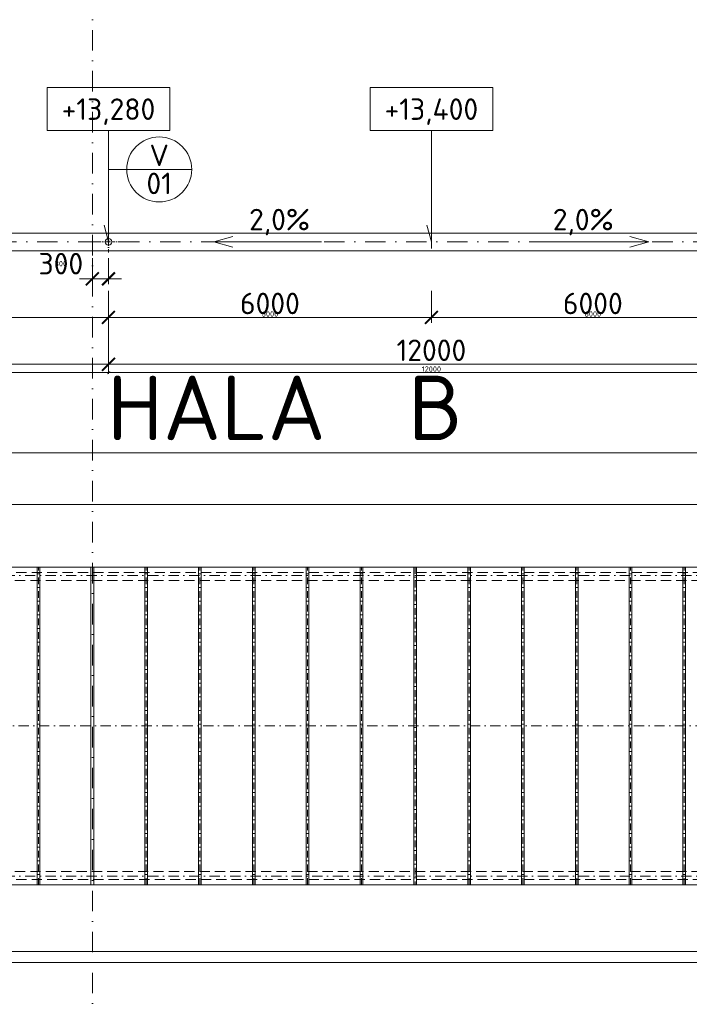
# Model space of a CAD drawing. Header units: millimetres. Extents: x -725694 to 5289369, y -1488057 to 2187451.
# Tile 213 of 256: x 113200 to 125642, y 181125 to 199431. Entities that reach past the tile are written whole.
import ezdxf
from ezdxf.enums import TextEntityAlignment as Align

# ---------------------------------------------------------------- set-up
doc = ezdxf.new("R2010")
doc.units = ezdxf.units.MM
for name, pattern in [('CENTERX2', [101.6, 63.5, -12.7, 12.7, -12.7]), ('DASHDOT', [25.4, 12.7, -6.35, 0, -6.35]), ('ČÁRKOVANÁ', [19.05, 12.7, -6.35])]:
    doc.linetypes.add(name, pattern=pattern)
doc.layers.get('Defpoints').update_dxf_attribs({"color": 8})
for name, color, linetype, lineweight in [('A99_N_kce-pohl', 1, 'Continuous', 9), ('A99_N_koty-200', 5, 'Continuous', 5), ('A99_N_koty-200 @ 200', 5, 'Continuous', 5), ('A99_N_koty-200 @ 50 (2)', 5, 'Continuous', 5), ('A99_N_koty-vysk', 160, 'Continuous', 5), ('A99_N_txt-popis-200', 240, 'Continuous', 5), ('A99_N_znaceni 200', 5, 'Continuous', 5), ('A99_S_osy', 1, 'CENTERX2', 5)]:
    doc.layers.add(name, color=color, linetype=linetype, lineweight=lineweight)
doc.styles.add('A99_kota', font='isocpeur.ttf', dxfattribs={"height": 2})
doc.styles.add('A99_popis', font='isocpeur.ttf')
doc.styles.add('ad_popis 100', font='isocpeur.ttf', dxfattribs={"height": 200})
doc.dimstyles.new('A99_kota_200 new', dxfattribs={"dimscale": 200, "dimtxt": 2, "dimasz": 1.2, "dimexe": 0.5, "dimexo": 1.5, "dimgap": 0.3, "dimtad": 1, "dimdec": 0, "dimzin": 3, "dimdsep": 46, "dimtxsty": 'A99_kota', "dimblk": 'ARCHTICK', "dimcen": 2.5, "dimazin": 2, "dimtfac": 0.75, "dimtdec": 0, "dimtmove": 2, "dimatfit": 0, "dimfxl": 0, "dimtolj": 1, "dimtzin": 0, "dimlwd": 5, "dimlwe": 5, "dimarcsym": 0})

# ---------------------------------------------------------------- blocks, each defined once
blk = doc.blocks.new('_ArchTick')
at = {"color": 0, "linetype": 'ByBlock', "const_width": 0.15}
blk.add_lwpolyline([(-0.5, -0.5), (0.5, 0.5)], dxfattribs=at)
blk = doc.blocks.new('*D4434')
at = {"layer": 'A99_N_koty-200', "color": 0, "linetype": 'Continuous', "lineweight": 5, "transparency": 16777216}
for p, q in [((11930, 190580), (11930, 191480)), ((11930, 191380), (144620, 191380)), ((144620, 190580), (144620, 191480))]:
    blk.add_line(p, q, dxfattribs=at)
at = {"layer": 'Defpoints', "color": 0, "linetype": 'Continuous', "lineweight": 0, "transparency": 16777216}
for p in [(144620, 191380), (11930, 189255), (144620, 189255)]:
    blk.add_point(p, dxfattribs=at)
at = {"layer": 'A99_N_koty-200', "color": 0, "linetype": 'Continuous', "lineweight": 5, "transparency": 16777216, "xscale": 240, "yscale": 240, "zscale": 240, "rotation": 180}
blk.add_blockref('_ArchTick', (11930, 191380), dxfattribs=at)
at = {"layer": 'A99_N_koty-200', "color": 0, "linetype": 'Continuous', "lineweight": 5, "transparency": 16777216, "xscale": 240, "yscale": 240, "zscale": 240}
blk.add_blockref('_ArchTick', (144620, 191380), dxfattribs=at)
at = {"layer": 'A99_N_koty-200', "color": 0, "linetype": 'Continuous', "transparency": 16777216, "insert": (77075, 191680), "char_height": 400, "attachment_point": 5, "style": 'A99_kota'}
blk.add_mtext('\\A1;132690', dxfattribs=at)
blk = doc.blocks.new('*D4435')
at = {"layer": 'A99_N_koty-200', "color": 0, "linetype": 'Continuous', "lineweight": 5, "transparency": 16777216}
for p, q in [((11930, 191180), (11930, 191405)), ((11930, 191380), (144620, 191380)), ((144620, 191180), (144620, 191405))]:
    blk.add_line(p, q, dxfattribs=at)
at = {"layer": 'Defpoints', "color": 0, "linetype": 'Continuous', "lineweight": 0, "transparency": 16777216}
for p in [(144620, 191380), (11930, 189255), (144620, 189255)]:
    blk.add_point(p, dxfattribs=at)
at = {"layer": 'A99_N_koty-200', "color": 0, "linetype": 'Continuous', "lineweight": 5, "transparency": 16777216, "xscale": 60, "yscale": 60, "zscale": 60, "rotation": 180}
blk.add_blockref('_ArchTick', (11930, 191380), dxfattribs=at)
at = {"layer": 'A99_N_koty-200', "color": 0, "linetype": 'Continuous', "lineweight": 5, "transparency": 16777216, "xscale": 60, "yscale": 60, "zscale": 60}
blk.add_blockref('_ArchTick', (144620, 191380), dxfattribs=at)
at = {"layer": 'A99_N_koty-200', "color": 0, "linetype": 'Continuous', "transparency": 16777216, "insert": (78275, 191445), "char_height": 100, "attachment_point": 5, "style": 'A99_kota'}
blk.add_mtext('\\A1;132690', dxfattribs=at)
blk = doc.blocks.new('*D4605')
at = {"layer": 'A99_N_koty-200', "color": 0, "linetype": 'Continuous', "lineweight": 5, "transparency": 16777216}
for p, q in [((5860, 182105), (5860, 182205)), ((150690, 182105), (150690, 182205)), ((5860, 182105), (150690, 182105))]:
    blk.add_line(p, q, dxfattribs=at)
at = {"layer": 'Defpoints', "color": 0, "linetype": 'Continuous', "lineweight": 0, "transparency": 16777216}
for p in [(150690, 182105), (150690, 182095), (5860, 181900)]:
    blk.add_point(p, dxfattribs=at)
at = {"layer": 'A99_N_koty-200', "color": 0, "linetype": 'Continuous', "lineweight": 5, "transparency": 16777216, "xscale": 240, "yscale": 240, "zscale": 240, "rotation": 180}
blk.add_blockref('_ArchTick', (5860, 182105), dxfattribs=at)
at = {"layer": 'A99_N_koty-200', "color": 0, "linetype": 'Continuous', "lineweight": 5, "transparency": 16777216, "xscale": 240, "yscale": 240, "zscale": 240}
blk.add_blockref('_ArchTick', (150690, 182105), dxfattribs=at)
at = {"layer": 'A99_N_koty-200', "color": 0, "linetype": 'Continuous', "transparency": 16777216, "insert": (76950, 182405), "char_height": 400, "attachment_point": 5, "style": 'A99_kota'}
blk.add_mtext('\\A1;144830', dxfattribs=at)
blk = doc.blocks.new('*D4606')
at = {"layer": 'A99_N_koty-200', "color": 0, "linetype": 'Continuous', "lineweight": 5, "transparency": 16777216}
for p, q in [((150690, 182020), (150690, 181875)), ((5860, 181900), (5860, 181925)), ((5860, 181900), (150690, 181900))]:
    blk.add_line(p, q, dxfattribs=at)
at = {"layer": 'Defpoints', "color": 0, "linetype": 'Continuous', "lineweight": 0, "transparency": 16777216}
for p in [(150690, 182095), (5860, 181900), (150690, 181900)]:
    blk.add_point(p, dxfattribs=at)
at = {"layer": 'A99_N_koty-200', "color": 0, "linetype": 'Continuous', "lineweight": 5, "transparency": 16777216, "xscale": 60, "yscale": 60, "zscale": 60, "rotation": 180}
blk.add_blockref('_ArchTick', (5860, 181900), dxfattribs=at)
at = {"layer": 'A99_N_koty-200', "color": 0, "linetype": 'Continuous', "lineweight": 5, "transparency": 16777216, "xscale": 60, "yscale": 60, "zscale": 60}
blk.add_blockref('_ArchTick', (150690, 181900), dxfattribs=at)
at = {"layer": 'A99_N_koty-200', "color": 0, "linetype": 'Continuous', "transparency": 16777216, "insert": (78275, 181965), "char_height": 100, "attachment_point": 5, "style": 'A99_kota'}
blk.add_mtext('\\A1;144830', dxfattribs=at)
blk = doc.blocks.new('*D5272')
at = {"layer": 'A99_N_koty-200', "color": 0, "linetype": 'Continuous', "lineweight": 5, "transparency": 16777216}
for p, q in [((114550, 195000), (114550, 194512.5)), ((114850, 195000), (114850, 194512.5)), ((114550, 194612.5), (114310, 194612.5)), ((114550, 194612.5), (114850, 194612.5)), ((114850, 194612.5), (115090, 194612.5))]:
    blk.add_line(p, q, dxfattribs=at)
at = {"layer": 'Defpoints', "color": 0, "linetype": 'Continuous', "lineweight": 0, "transparency": 16777216}
for p in [(114550, 195300), (114850, 195300), (114850, 194612.5)]:
    blk.add_point(p, dxfattribs=at)
at = {"layer": 'A99_N_koty-200', "color": 0, "linetype": 'Continuous', "lineweight": 5, "transparency": 16777216, "xscale": 240, "yscale": 240, "zscale": 240}
blk.add_blockref('_ArchTick', (114550, 194612.5), dxfattribs=at)
at = {"layer": 'A99_N_koty-200', "color": 0, "linetype": 'Continuous', "lineweight": 5, "transparency": 16777216, "xscale": 240, "yscale": 240, "zscale": 240, "rotation": 180}
blk.add_blockref('_ArchTick', (114850, 194612.5), dxfattribs=at)
at = {"layer": 'A99_N_koty-200', "color": 0, "linetype": 'Continuous', "transparency": 16777216, "insert": (113965, 194895), "char_height": 400, "attachment_point": 5, "style": 'A99_kota'}
blk.add_mtext('\\A1;300', dxfattribs=at)
blk = doc.blocks.new('*D5273')
at = {"layer": 'A99_N_koty-200', "color": 0, "linetype": 'Continuous', "lineweight": 5, "transparency": 16777216}
for p, q in [((114550, 194812.5), (114550, 194587.5)), ((114850, 194812.5), (114850, 194587.5)), ((114550, 194612.5), (114490, 194612.5)), ((114550, 194612.5), (114850, 194612.5)), ((114850, 194612.5), (114910, 194612.5))]:
    blk.add_line(p, q, dxfattribs=at)
at = {"layer": 'Defpoints', "color": 0, "linetype": 'Continuous', "lineweight": 0, "transparency": 16777216}
for p in [(114550, 195300), (114850, 195300), (114850, 194612.5)]:
    blk.add_point(p, dxfattribs=at)
at = {"layer": 'A99_N_koty-200', "color": 0, "linetype": 'Continuous', "lineweight": 5, "transparency": 16777216, "xscale": 60, "yscale": 60, "zscale": 60}
blk.add_blockref('_ArchTick', (114550, 194612.5), dxfattribs=at)
at = {"layer": 'A99_N_koty-200', "color": 0, "linetype": 'Continuous', "lineweight": 5, "transparency": 16777216, "xscale": 60, "yscale": 60, "zscale": 60, "rotation": 180}
blk.add_blockref('_ArchTick', (114850, 194612.5), dxfattribs=at)
at = {"layer": 'A99_N_koty-200', "color": 0, "linetype": 'Continuous', "transparency": 16777216, "insert": (113965, 194895), "char_height": 100, "attachment_point": 5, "style": 'A99_kota'}
blk.add_mtext('\\A1;300', dxfattribs=at)
blk = doc.blocks.new('*D5278')
at = {"layer": 'A99_N_koty-200', "color": 0, "linetype": 'Continuous', "lineweight": 5, "transparency": 16777216}
for p, q in [((102850, 193825), (102850, 192925)), ((114850, 193825), (114850, 192925)), ((102850, 193025), (114850, 193025))]:
    blk.add_line(p, q, dxfattribs=at)
at = {"layer": 'Defpoints', "color": 0, "linetype": 'Continuous', "lineweight": 0, "transparency": 16777216}
for p in [(102850, 195300), (114850, 195300), (114850, 193025)]:
    blk.add_point(p, dxfattribs=at)
at = {"layer": 'A99_N_koty-200', "color": 0, "linetype": 'Continuous', "lineweight": 5, "transparency": 16777216, "xscale": 240, "yscale": 240, "zscale": 240, "rotation": 180}
blk.add_blockref('_ArchTick', (102850, 193025), dxfattribs=at)
at = {"layer": 'A99_N_koty-200', "color": 0, "linetype": 'Continuous', "lineweight": 5, "transparency": 16777216, "xscale": 240, "yscale": 240, "zscale": 240}
blk.add_blockref('_ArchTick', (114850, 193025), dxfattribs=at)
at = {"layer": 'A99_N_koty-200', "color": 0, "linetype": 'Continuous', "transparency": 16777216, "insert": (108850, 193285), "char_height": 400, "attachment_point": 5, "style": 'A99_kota'}
blk.add_mtext('\\A1;12000', dxfattribs=at)
blk = doc.blocks.new('*D5279')
at = {"layer": 'A99_N_koty-200', "color": 0, "linetype": 'Continuous', "lineweight": 5, "transparency": 16777216}
for p, q in [((102850, 193070), (102850, 192845)), ((114850, 193070), (114850, 192845)), ((102850, 192870), (114850, 192870))]:
    blk.add_line(p, q, dxfattribs=at)
at = {"layer": 'Defpoints', "color": 0, "linetype": 'Continuous', "lineweight": 0, "transparency": 16777216}
for p in [(102850, 195300), (114850, 195300), (114850, 192870)]:
    blk.add_point(p, dxfattribs=at)
at = {"layer": 'A99_N_koty-200', "color": 0, "linetype": 'Continuous', "lineweight": 5, "transparency": 16777216, "xscale": 60, "yscale": 60, "zscale": 60, "rotation": 180}
blk.add_blockref('_ArchTick', (102850, 192870), dxfattribs=at)
at = {"layer": 'A99_N_koty-200', "color": 0, "linetype": 'Continuous', "lineweight": 5, "transparency": 16777216, "xscale": 60, "yscale": 60, "zscale": 60}
blk.add_blockref('_ArchTick', (114850, 192870), dxfattribs=at)
at = {"layer": 'A99_N_koty-200', "color": 0, "linetype": 'Continuous', "transparency": 16777216, "insert": (108850, 192935), "char_height": 100, "attachment_point": 5, "style": 'A99_kota'}
blk.add_mtext('\\A1;12000', dxfattribs=at)
blk = doc.blocks.new('*D5284')
at = {"layer": 'A99_N_koty-200', "color": 0, "linetype": 'Continuous', "lineweight": 5, "transparency": 16777216}
for p, q in [((108850, 194390), (108850, 193795)), ((114850, 194390), (114850, 193795)), ((114850, 193895), (108850, 193895))]:
    blk.add_line(p, q, dxfattribs=at)
at = {"layer": 'Defpoints', "color": 0, "linetype": 'Continuous', "lineweight": 0, "transparency": 16777216}
for p in [(108850, 194690), (114850, 194690), (108850, 193895)]:
    blk.add_point(p, dxfattribs=at)
at = {"layer": 'A99_N_koty-200', "color": 0, "linetype": 'Continuous', "lineweight": 5, "transparency": 16777216, "xscale": 240, "yscale": 240, "zscale": 240, "rotation": 180}
blk.add_blockref('_ArchTick', (108850, 193895), dxfattribs=at)
at = {"layer": 'A99_N_koty-200', "color": 0, "linetype": 'Continuous', "lineweight": 5, "transparency": 16777216, "xscale": 240, "yscale": 240, "zscale": 240}
blk.add_blockref('_ArchTick', (114850, 193895), dxfattribs=at)
at = {"layer": 'A99_N_koty-200', "color": 0, "linetype": 'Continuous', "transparency": 16777216, "insert": (111850, 194155), "char_height": 400, "attachment_point": 5, "style": 'A99_kota'}
blk.add_mtext('\\A1;6000', dxfattribs=at)
blk = doc.blocks.new('*D5285')
at = {"layer": 'A99_N_koty-200', "color": 0, "linetype": 'Continuous', "lineweight": 5, "transparency": 16777216}
for p, q in [((108850, 194095), (108850, 193870)), ((114850, 194095), (114850, 193870)), ((114850, 193895), (108850, 193895))]:
    blk.add_line(p, q, dxfattribs=at)
at = {"layer": 'Defpoints', "color": 0, "linetype": 'Continuous', "lineweight": 0, "transparency": 16777216}
for p in [(108850, 194690), (114850, 194690), (108850, 193895)]:
    blk.add_point(p, dxfattribs=at)
at = {"layer": 'A99_N_koty-200', "color": 0, "linetype": 'Continuous', "lineweight": 5, "transparency": 16777216, "xscale": 60, "yscale": 60, "zscale": 60, "rotation": 180}
blk.add_blockref('_ArchTick', (108850, 193895), dxfattribs=at)
at = {"layer": 'A99_N_koty-200', "color": 0, "linetype": 'Continuous', "lineweight": 5, "transparency": 16777216, "xscale": 60, "yscale": 60, "zscale": 60}
blk.add_blockref('_ArchTick', (114850, 193895), dxfattribs=at)
at = {"layer": 'A99_N_koty-200', "color": 0, "linetype": 'Continuous', "transparency": 16777216, "insert": (111850, 193960), "char_height": 100, "attachment_point": 5, "style": 'A99_kota'}
blk.add_mtext('\\A1;6000', dxfattribs=at)
blk = doc.blocks.new('*U66')
at = {"color": 0, "linetype": 'ByBlock'}
for p, q in [((5.7, -4), (5.7, -14.35)), ((5.7, -14.35), (5.286, -12.805))]:
    blk.add_line(p, q, dxfattribs=at)
blk.add_lwpolyline([(0, -4), (11.4, -4), (11.4, 0), (0, 0)], close=True, dxfattribs=at)
at = {"color": 0, "linetype": 'ByBlock', "style": 'A99_kota'}
for tag, p in [('VYSKA', (5.7, -2.241)), ('VYSKA_POPIS1', (5.7, -6.041)), ('VYSKA_POPIS2', (5.9, -9.541)), ('VYSKA_POPIS3', (5.9, -13.041))]:
    blk.add_attdef(tag, text='', height=2, dxfattribs=at).set_placement(p, align=Align.MIDDLE)
blk = doc.blocks.new('*D5329')
at = {"layer": 'A99_N_koty-200', "color": 0, "linetype": 'Continuous', "lineweight": 5, "transparency": 16777216}
for p, q in [((114850, 193825), (114850, 192925)), ((126850, 193825), (126850, 192925)), ((114850, 193025), (126850, 193025))]:
    blk.add_line(p, q, dxfattribs=at)
at = {"layer": 'Defpoints', "color": 0, "linetype": 'Continuous', "lineweight": 0, "transparency": 16777216}
for p in [(114850, 195300), (126850, 195300), (126850, 193025)]:
    blk.add_point(p, dxfattribs=at)
at = {"layer": 'A99_N_koty-200', "color": 0, "linetype": 'Continuous', "lineweight": 5, "transparency": 16777216, "xscale": 240, "yscale": 240, "zscale": 240, "rotation": 180}
blk.add_blockref('_ArchTick', (114850, 193025), dxfattribs=at)
at = {"layer": 'A99_N_koty-200', "color": 0, "linetype": 'Continuous', "lineweight": 5, "transparency": 16777216, "xscale": 240, "yscale": 240, "zscale": 240}
blk.add_blockref('_ArchTick', (126850, 193025), dxfattribs=at)
at = {"layer": 'A99_N_koty-200', "color": 0, "linetype": 'Continuous', "transparency": 16777216, "insert": (120850, 193285), "char_height": 400, "attachment_point": 5, "style": 'A99_kota'}
blk.add_mtext('\\A1;12000', dxfattribs=at)
blk = doc.blocks.new('*D5330')
at = {"layer": 'A99_N_koty-200', "color": 0, "linetype": 'Continuous', "lineweight": 5, "transparency": 16777216}
for p, q in [((114850, 193070), (114850, 192845)), ((126850, 193070), (126850, 192845)), ((114850, 192870), (126850, 192870))]:
    blk.add_line(p, q, dxfattribs=at)
at = {"layer": 'Defpoints', "color": 0, "linetype": 'Continuous', "lineweight": 0, "transparency": 16777216}
for p in [(114850, 195300), (126850, 195300), (126850, 192870)]:
    blk.add_point(p, dxfattribs=at)
at = {"layer": 'A99_N_koty-200', "color": 0, "linetype": 'Continuous', "lineweight": 5, "transparency": 16777216, "xscale": 60, "yscale": 60, "zscale": 60, "rotation": 180}
blk.add_blockref('_ArchTick', (114850, 192870), dxfattribs=at)
at = {"layer": 'A99_N_koty-200', "color": 0, "linetype": 'Continuous', "lineweight": 5, "transparency": 16777216, "xscale": 60, "yscale": 60, "zscale": 60}
blk.add_blockref('_ArchTick', (126850, 192870), dxfattribs=at)
at = {"layer": 'A99_N_koty-200', "color": 0, "linetype": 'Continuous', "transparency": 16777216, "insert": (120850, 192935), "char_height": 100, "attachment_point": 5, "style": 'A99_kota'}
blk.add_mtext('\\A1;12000', dxfattribs=at)
blk = doc.blocks.new('*D5332')
at = {"layer": 'A99_N_koty-200', "color": 0, "linetype": 'Continuous', "lineweight": 5, "transparency": 16777216}
for p, q in [((114850, 194390), (114850, 193795)), ((120850, 194390), (120850, 193795)), ((114850, 193895), (120850, 193895))]:
    blk.add_line(p, q, dxfattribs=at)
at = {"layer": 'Defpoints', "color": 0, "linetype": 'Continuous', "lineweight": 0, "transparency": 16777216}
for p in [(114850, 194690), (120850, 194690), (120850, 193895)]:
    blk.add_point(p, dxfattribs=at)
at = {"layer": 'A99_N_koty-200', "color": 0, "linetype": 'Continuous', "lineweight": 5, "transparency": 16777216, "xscale": 240, "yscale": 240, "zscale": 240, "rotation": 180}
blk.add_blockref('_ArchTick', (114850, 193895), dxfattribs=at)
at = {"layer": 'A99_N_koty-200', "color": 0, "linetype": 'Continuous', "lineweight": 5, "transparency": 16777216, "xscale": 240, "yscale": 240, "zscale": 240}
blk.add_blockref('_ArchTick', (120850, 193895), dxfattribs=at)
at = {"layer": 'A99_N_koty-200', "color": 0, "linetype": 'Continuous', "transparency": 16777216, "insert": (117850, 194155), "char_height": 400, "attachment_point": 5, "style": 'A99_kota'}
blk.add_mtext('\\A1;6000', dxfattribs=at)
blk = doc.blocks.new('*D5333')
at = {"layer": 'A99_N_koty-200', "color": 0, "linetype": 'Continuous', "lineweight": 5, "transparency": 16777216}
for p, q in [((114850, 194095), (114850, 193870)), ((120850, 194095), (120850, 193870)), ((114850, 193895), (120850, 193895))]:
    blk.add_line(p, q, dxfattribs=at)
at = {"layer": 'Defpoints', "color": 0, "linetype": 'Continuous', "lineweight": 0, "transparency": 16777216}
for p in [(114850, 194690), (120850, 194690), (120850, 193895)]:
    blk.add_point(p, dxfattribs=at)
at = {"layer": 'A99_N_koty-200', "color": 0, "linetype": 'Continuous', "lineweight": 5, "transparency": 16777216, "xscale": 60, "yscale": 60, "zscale": 60, "rotation": 180}
blk.add_blockref('_ArchTick', (114850, 193895), dxfattribs=at)
at = {"layer": 'A99_N_koty-200', "color": 0, "linetype": 'Continuous', "lineweight": 5, "transparency": 16777216, "xscale": 60, "yscale": 60, "zscale": 60}
blk.add_blockref('_ArchTick', (120850, 193895), dxfattribs=at)
at = {"layer": 'A99_N_koty-200', "color": 0, "linetype": 'Continuous', "transparency": 16777216, "insert": (117850, 193960), "char_height": 100, "attachment_point": 5, "style": 'A99_kota'}
blk.add_mtext('\\A1;6000', dxfattribs=at)
blk = doc.blocks.new('*D5335')
at = {"layer": 'A99_N_koty-200', "color": 0, "linetype": 'Continuous', "lineweight": 5, "transparency": 16777216}
for p, q in [((120850, 194390), (120850, 193795)), ((126850, 194390), (126850, 193795)), ((126850, 193895), (120850, 193895))]:
    blk.add_line(p, q, dxfattribs=at)
at = {"layer": 'Defpoints', "color": 0, "linetype": 'Continuous', "lineweight": 0, "transparency": 16777216}
for p in [(120850, 194690), (126850, 194690), (120850, 193895)]:
    blk.add_point(p, dxfattribs=at)
at = {"layer": 'A99_N_koty-200', "color": 0, "linetype": 'Continuous', "lineweight": 5, "transparency": 16777216, "xscale": 240, "yscale": 240, "zscale": 240, "rotation": 180}
blk.add_blockref('_ArchTick', (120850, 193895), dxfattribs=at)
at = {"layer": 'A99_N_koty-200', "color": 0, "linetype": 'Continuous', "lineweight": 5, "transparency": 16777216, "xscale": 240, "yscale": 240, "zscale": 240}
blk.add_blockref('_ArchTick', (126850, 193895), dxfattribs=at)
at = {"layer": 'A99_N_koty-200', "color": 0, "linetype": 'Continuous', "transparency": 16777216, "insert": (123850, 194155), "char_height": 400, "attachment_point": 5, "style": 'A99_kota'}
blk.add_mtext('\\A1;6000', dxfattribs=at)
blk = doc.blocks.new('*D5336')
at = {"layer": 'A99_N_koty-200', "color": 0, "linetype": 'Continuous', "lineweight": 5, "transparency": 16777216}
for p, q in [((120850, 194095), (120850, 193870)), ((126850, 194095), (126850, 193870)), ((126850, 193895), (120850, 193895))]:
    blk.add_line(p, q, dxfattribs=at)
at = {"layer": 'Defpoints', "color": 0, "linetype": 'Continuous', "lineweight": 0, "transparency": 16777216}
for p in [(120850, 194690), (126850, 194690), (120850, 193895)]:
    blk.add_point(p, dxfattribs=at)
at = {"layer": 'A99_N_koty-200', "color": 0, "linetype": 'Continuous', "lineweight": 5, "transparency": 16777216, "xscale": 60, "yscale": 60, "zscale": 60, "rotation": 180}
blk.add_blockref('_ArchTick', (120850, 193895), dxfattribs=at)
at = {"layer": 'A99_N_koty-200', "color": 0, "linetype": 'Continuous', "lineweight": 5, "transparency": 16777216, "xscale": 60, "yscale": 60, "zscale": 60}
blk.add_blockref('_ArchTick', (126850, 193895), dxfattribs=at)
at = {"layer": 'A99_N_koty-200', "color": 0, "linetype": 'Continuous', "transparency": 16777216, "insert": (123850, 193960), "char_height": 100, "attachment_point": 5, "style": 'A99_kota'}
blk.add_mtext('\\A1;6000', dxfattribs=at)
blk = doc.blocks.new('*D5839')
at = {"layer": 'A99_N_koty-200', "color": 0, "linetype": 'Continuous', "lineweight": 5, "transparency": 16777216}
for p, q in [((78550, 189620.5), (78550, 190520.5)), ((144590, 190420.5), (78550, 190420.5)), ((144590, 189620.5), (144590, 190520.5))]:
    blk.add_line(p, q, dxfattribs=at)
at = {"layer": 'Defpoints', "color": 0, "linetype": 'Continuous', "lineweight": 0, "transparency": 16777216}
for p in [(78550, 190420.5), (78550, 189245.5), (144590, 189245.5)]:
    blk.add_point(p, dxfattribs=at)
at = {"layer": 'A99_N_koty-200', "color": 0, "linetype": 'Continuous', "lineweight": 5, "transparency": 16777216, "xscale": 240, "yscale": 240, "zscale": 240, "rotation": 180}
blk.add_blockref('_ArchTick', (78550, 190420.5), dxfattribs=at)
at = {"layer": 'A99_N_koty-200', "color": 0, "linetype": 'Continuous', "lineweight": 5, "transparency": 16777216, "xscale": 240, "yscale": 240, "zscale": 240}
blk.add_blockref('_ArchTick', (144590, 190420.5), dxfattribs=at)
at = {"layer": 'A99_N_koty-200', "color": 0, "linetype": 'Continuous', "transparency": 16777216, "insert": (111570, 190680.5), "char_height": 400, "attachment_point": 5, "style": 'A99_kota'}
blk.add_mtext('\\A1;66040', dxfattribs=at)
blk = doc.blocks.new('*D5840')
at = {"layer": 'A99_N_koty-200', "color": 0, "linetype": 'Continuous', "lineweight": 5, "transparency": 16777216}
for p, q in [((78550, 190220.5), (78550, 190445.5)), ((144590, 190420.5), (78550, 190420.5)), ((144590, 190220.5), (144590, 190445.5))]:
    blk.add_line(p, q, dxfattribs=at)
at = {"layer": 'Defpoints', "color": 0, "linetype": 'Continuous', "lineweight": 0, "transparency": 16777216}
for p in [(78550, 190420.5), (78550, 189245.5), (144590, 189245.5)]:
    blk.add_point(p, dxfattribs=at)
at = {"layer": 'A99_N_koty-200', "color": 0, "linetype": 'Continuous', "lineweight": 5, "transparency": 16777216, "xscale": 60, "yscale": 60, "zscale": 60, "rotation": 180}
blk.add_blockref('_ArchTick', (78550, 190420.5), dxfattribs=at)
at = {"layer": 'A99_N_koty-200', "color": 0, "linetype": 'Continuous', "lineweight": 5, "transparency": 16777216, "xscale": 60, "yscale": 60, "zscale": 60}
blk.add_blockref('_ArchTick', (144590, 190420.5), dxfattribs=at)
at = {"layer": 'A99_N_koty-200', "color": 0, "linetype": 'Continuous', "transparency": 16777216, "insert": (111570, 190485.5), "char_height": 100, "attachment_point": 5, "style": 'A99_kota'}
blk.add_mtext('\\A1;66040', dxfattribs=at)
blk = doc.blocks.new('*U20')
at = {"color": 0, "linetype": 'ByBlock'}
blk.add_line((-3.02, 0), (3.02, 0), dxfattribs=at)
blk.add_circle((0, 0), 3.02, dxfattribs=at)
at = {"color": 0, "linetype": 'ByBlock', "style": 'A99_popis'}
for tag, p in [('KATEGORIE', (0, 1.31)), ('PRVEK', (0, -1.298))]:
    blk.add_attdef(tag, text='', height=2, dxfattribs=at).set_placement(p, align=Align.MIDDLE_CENTER)
blk = doc.blocks.new('*U6008')
at = {"layer": 'A99_N_koty-200 @ 200', "linetype": 'Continuous'}
dim = blk.add_linear_dim(base=(144620, 191380), p1=(11930, 189255), p2=(144620, 189255), dimstyle='A99_kota_200 new', override={"dimscale": 200, "dimtix": 1, "dimtofl": 1, "dimtmove": 2, "dimatfit": 0}, dxfattribs=at)
dim.commit()
dim.dimension.update_dxf_attribs({"geometry": '*D4434', "text_midpoint": (77075, 191680), "dimtype": 128})
at = {"layer": 'A99_N_koty-200 @ 50 (2)', "linetype": 'Continuous'}
dim = blk.add_linear_dim(base=(144620, 191380), p1=(11930, 189255), p2=(144620, 189255), dimstyle='A99_kota_200 new', override={"dimscale": 50, "dimtix": 1, "dimtofl": 1, "dimtmove": 2, "dimatfit": 0}, dxfattribs=at)
dim.commit()
dim.dimension.update_dxf_attribs({"geometry": '*D4435', "text_midpoint": (78275, 191445)})
blk = doc.blocks.new('*U6067')
at = {"layer": 'A99_N_koty-200 @ 200', "linetype": 'Continuous'}
dim = blk.add_linear_dim(base=(150690, 182105), p1=(5860, 181900), p2=(150690, 182095), dimstyle='A99_kota_200 new', override={"dimscale": 200, "dimtix": 1, "dimtofl": 1, "dimtmove": 2, "dimatfit": 0}, dxfattribs=at)
dim.commit()
dim.dimension.update_dxf_attribs({"geometry": '*D4605', "text_midpoint": (76950, 182405), "dimtype": 128})
at = {"layer": 'A99_N_koty-200 @ 50 (2)', "linetype": 'Continuous'}
dim = blk.add_linear_dim(base=(150690, 181900), p1=(5860, 181900), p2=(150690, 182095), dimstyle='A99_kota_200 new', override={"dimscale": 50, "dimtix": 1, "dimtofl": 1, "dimtmove": 2, "dimatfit": 0}, dxfattribs=at)
dim.commit()
dim.dimension.update_dxf_attribs({"geometry": '*D4606', "text_midpoint": (78275, 181965)})
blk = doc.blocks.new('*U6255')
at = {"layer": 'A99_N_koty-200 @ 200', "linetype": 'Continuous'}
dim = blk.add_linear_dim(base=(114850, 194612.5), p1=(114550, 195300), p2=(114850, 195300), dimstyle='A99_kota_200 new', override={"dimscale": 200, "dimtix": 1, "dimtofl": 1, "dimtmove": 2, "dimatfit": 0}, dxfattribs=at)
dim.commit()
dim.dimension.update_dxf_attribs({"geometry": '*D5272', "text_midpoint": (113965, 194895), "dimtype": 128})
at = {"layer": 'A99_N_koty-200 @ 50 (2)', "linetype": 'Continuous'}
dim = blk.add_linear_dim(base=(114850, 194612.5), p1=(114550, 195300), p2=(114850, 195300), dimstyle='A99_kota_200 new', override={"dimscale": 50, "dimtix": 1, "dimtofl": 1, "dimtmove": 2, "dimatfit": 0}, dxfattribs=at)
dim.commit()
dim.dimension.update_dxf_attribs({"geometry": '*D5273', "text_midpoint": (113965, 194895), "dimtype": 128})
blk = doc.blocks.new('*U6257')
at = {"layer": 'A99_N_koty-200 @ 200', "linetype": 'Continuous'}
dim = blk.add_linear_dim(base=(114850, 193025), p1=(102850, 195300), p2=(114850, 195300), dimstyle='A99_kota_200 new', override={"dimscale": 200, "dimtix": 1, "dimtofl": 1, "dimtmove": 2, "dimatfit": 0}, dxfattribs=at)
dim.commit()
dim.dimension.update_dxf_attribs({"geometry": '*D5278', "text_midpoint": (108850, 193285)})
at = {"layer": 'A99_N_koty-200 @ 50 (2)', "linetype": 'Continuous'}
dim = blk.add_linear_dim(base=(114850, 192870), p1=(102850, 195300), p2=(114850, 195300), dimstyle='A99_kota_200 new', override={"dimscale": 50, "dimtix": 1, "dimtofl": 1, "dimtmove": 2, "dimatfit": 0}, dxfattribs=at)
dim.commit()
dim.dimension.update_dxf_attribs({"geometry": '*D5279', "text_midpoint": (108850, 192935)})
blk = doc.blocks.new('*U6259')
at = {"layer": 'A99_N_koty-200 @ 200', "linetype": 'Continuous'}
dim = blk.add_linear_dim(base=(108850, 193895), p1=(114850, 194690), p2=(108850, 194690), angle=180, dimstyle='A99_kota_200 new', override={"dimscale": 200, "dimtix": 1, "dimtofl": 1, "dimtmove": 2, "dimatfit": 0}, dxfattribs=at)
dim.commit()
dim.dimension.update_dxf_attribs({"geometry": '*D5284', "text_midpoint": (111850, 194155)})
at = {"layer": 'A99_N_koty-200 @ 50 (2)', "linetype": 'Continuous'}
dim = blk.add_linear_dim(base=(108850, 193895), p1=(114850, 194690), p2=(108850, 194690), angle=180, dimstyle='A99_kota_200 new', override={"dimscale": 50, "dimtix": 1, "dimtofl": 1, "dimtmove": 2, "dimatfit": 0}, dxfattribs=at)
dim.commit()
dim.dimension.update_dxf_attribs({"geometry": '*D5285', "text_midpoint": (111850, 193960)})
blk = doc.blocks.new('*U6274')
at = {"layer": 'A99_N_koty-200 @ 200', "linetype": 'Continuous'}
dim = blk.add_linear_dim(base=(126850, 193025), p1=(114850, 195300), p2=(126850, 195300), dimstyle='A99_kota_200 new', override={"dimscale": 200, "dimtix": 1, "dimtofl": 1, "dimtmove": 2, "dimatfit": 0}, dxfattribs=at)
dim.commit()
dim.dimension.update_dxf_attribs({"geometry": '*D5329', "text_midpoint": (120850, 193285)})
at = {"layer": 'A99_N_koty-200 @ 50 (2)', "linetype": 'Continuous'}
dim = blk.add_linear_dim(base=(126850, 192870), p1=(114850, 195300), p2=(126850, 195300), dimstyle='A99_kota_200 new', override={"dimscale": 50, "dimtix": 1, "dimtofl": 1, "dimtmove": 2, "dimatfit": 0}, dxfattribs=at)
dim.commit()
dim.dimension.update_dxf_attribs({"geometry": '*D5330', "text_midpoint": (120850, 192935)})
blk = doc.blocks.new('*U6275')
at = {"layer": 'A99_N_koty-200 @ 200', "linetype": 'Continuous'}
dim = blk.add_linear_dim(base=(120850, 193895), p1=(114850, 194690), p2=(120850, 194690), dimstyle='A99_kota_200 new', override={"dimscale": 200, "dimtix": 1, "dimtofl": 1, "dimtmove": 2, "dimatfit": 0}, dxfattribs=at)
dim.commit()
dim.dimension.update_dxf_attribs({"geometry": '*D5332', "text_midpoint": (117850, 194155)})
at = {"layer": 'A99_N_koty-200 @ 50 (2)', "linetype": 'Continuous'}
dim = blk.add_linear_dim(base=(120850, 193895), p1=(114850, 194690), p2=(120850, 194690), dimstyle='A99_kota_200 new', override={"dimscale": 50, "dimtix": 1, "dimtofl": 1, "dimtmove": 2, "dimatfit": 0}, dxfattribs=at)
dim.commit()
dim.dimension.update_dxf_attribs({"geometry": '*D5333', "text_midpoint": (117850, 193960)})
blk = doc.blocks.new('*U6276')
at = {"layer": 'A99_N_koty-200 @ 200', "linetype": 'Continuous'}
dim = blk.add_linear_dim(base=(120850, 193895), p1=(126850, 194690), p2=(120850, 194690), angle=180, dimstyle='A99_kota_200 new', override={"dimscale": 200, "dimtix": 1, "dimtofl": 1, "dimtmove": 2, "dimatfit": 0}, dxfattribs=at)
dim.commit()
dim.dimension.update_dxf_attribs({"geometry": '*D5335', "text_midpoint": (123850, 194155)})
at = {"layer": 'A99_N_koty-200 @ 50 (2)', "linetype": 'Continuous'}
dim = blk.add_linear_dim(base=(120850, 193895), p1=(126850, 194690), p2=(120850, 194690), angle=180, dimstyle='A99_kota_200 new', override={"dimscale": 50, "dimtix": 1, "dimtofl": 1, "dimtmove": 2, "dimatfit": 0}, dxfattribs=at)
dim.commit()
dim.dimension.update_dxf_attribs({"geometry": '*D5336', "text_midpoint": (123850, 193960)})
blk = doc.blocks.new('*U6473')
at = {"layer": 'A99_N_koty-200 @ 200', "linetype": 'Continuous'}
dim = blk.add_linear_dim(base=(78550, 190420.5), p1=(144590, 189245.5), p2=(78550, 189245.5), angle=180, dimstyle='A99_kota_200 new', override={"dimscale": 200, "dimtix": 1, "dimtofl": 1, "dimtmove": 2, "dimatfit": 0}, dxfattribs=at)
dim.commit()
dim.dimension.update_dxf_attribs({"geometry": '*D5839', "text_midpoint": (111570, 190680.5)})
at = {"layer": 'A99_N_koty-200 @ 50 (2)', "linetype": 'Continuous'}
dim = blk.add_linear_dim(base=(78550, 190420.5), p1=(144590, 189245.5), p2=(78550, 189245.5), angle=180, dimstyle='A99_kota_200 new', override={"dimscale": 50, "dimtix": 1, "dimtofl": 1, "dimtmove": 2, "dimatfit": 0}, dxfattribs=at)
dim.commit()
dim.dimension.update_dxf_attribs({"geometry": '*D5840', "text_midpoint": (111570, 190485.5)})

msp = doc.modelspace()

# ---------------------------------------------------------------- linework, layer by layer
at = {"layer": 'A99_N_kce-pohl', "linetype": 'Continuous', "lineweight": 9}
for p, q in [((113525, 183345), (113525, 189255)), ((113575, 183345), (113575, 189255)), ((114525, 183345), (114525, 189255)), ((114575, 183345), (114575, 189255)), ((115525, 183345), (115525, 189255)), ((115575, 183345), (115575, 189255)), ((116525, 183345), (116525, 189255)), ((116575, 183345), (116575, 189255)), ((117525, 183345), (117525, 189255)), ((117575, 183345), (117575, 189255)), ((118525, 183345), (118525, 189255)), ((118575, 183345), (118575, 189255)), ((119525, 183345), (119525, 189255)), ((119575, 183345), (119575, 189255)), ((120525, 183345), (120525, 189255)), ((120575, 183345), (120575, 189255)), ((121525, 183345), (121525, 189255)), ((121575, 183345), (121575, 189255)), ((122525, 183345), (122525, 189255)), ((122575, 183345), (122575, 189255)), ((123525, 183345), (123525, 189255)), ((123575, 183345), (123575, 189255)), ((124525, 183345), (124525, 189255)), ((124575, 183345), (124575, 189255)), ((125525, 183345), (125525, 189255)), ((125575, 183345), (125575, 189255))]:
    msp.add_line(p, q, dxfattribs=at)
at = {"layer": 'A99_N_kce-pohl', "color": 1, "linetype": 'Continuous', "ltscale": 25}
msp.add_lwpolyline([(150690, 195135), (150690, 195465), (6000, 195465), (6000, 195135)], close=True, dxfattribs=at)
at = {"layer": 'A99_N_kce-pohl', "linetype": 'DASHDOT', "lineweight": 5, "ltscale": 5}
for points in [[(114850, 195100), (114850, 195500)], [(114650, 195300), (115050, 195300)]]:
    msp.add_lwpolyline(points, dxfattribs=at)
at = {"layer": 'A99_N_kce-pohl', "linetype": 'Continuous', "lineweight": 5}
msp.add_lwpolyline([(120850, 195180), (120850, 195420)], dxfattribs=at)
at = {"layer": 'A99_N_kce-pohl', "linetype": 'ČÁRKOVANÁ', "lineweight": 9, "ltscale": 15}
for points in [[(144760, 189155), (11790, 189155)], [(144450, 189005.3), (12100, 189005.3)], [(144760, 183445), (11790, 183445)], [(144450, 183594.7), (12100, 183594.7)]]:
    msp.add_lwpolyline(points, dxfattribs=at)
at = {"layer": 'A99_N_kce-pohl', "linetype": 'Continuous', "lineweight": 9}
msp.add_lwpolyline([(11930, 189255), (144620, 189255), (144620, 183345), (11930, 183345)], close=True, dxfattribs=at)
for points in [[(113525, 186675), (113525, 186495)], [(113575, 186675), (113575, 186495)], [(114525, 186675), (114525, 186495)], [(114575, 186675), (114575, 186495)], [(115525, 186675), (115525, 186495)], [(115575, 186675), (115575, 186495)], [(116525, 186675), (116525, 186495)], [(116575, 186675), (116575, 186495)], [(117525, 186675), (117525, 186495)], [(117575, 186675), (117575, 186495)], [(118525, 186675), (118525, 186495)], [(118575, 186675), (118575, 186495)], [(119525, 186675), (119525, 186495)], [(119575, 186675), (119575, 186495)], [(120525, 186675), (120525, 186495)], [(120575, 186675), (120575, 186495)], [(121525, 186675), (121525, 186495)], [(121575, 186675), (121575, 186495)], [(122525, 186675), (122525, 186495)], [(122575, 186675), (122575, 186495)], [(123525, 186675), (123525, 186495)], [(123575, 186675), (123575, 186495)], [(124525, 186675), (124525, 186495)], [(124575, 186675), (124575, 186495)], [(125525, 186675), (125525, 186495)], [(125575, 186675), (125575, 186495)]]:
    msp.add_lwpolyline(points, dxfattribs=at)
at = {"layer": 'A99_N_kce-pohl', "linetype": 'Continuous'}
msp.add_circle((114850, 195300), 60, dxfattribs=at)
at = {"layer": 'A99_N_koty-vysk'}
for points in [[(116810, 195300), (117160, 195400)], [(124890, 195300), (124540, 195400)], [(116810, 195300), (118810, 195300)], [(116810, 195300), (117160, 195200)], [(124890, 195300), (122890, 195300)], [(124890, 195300), (124540, 195200)]]:
    msp.add_lwpolyline(points, dxfattribs=at)
at = {"layer": 'A99_N_znaceni 200'}
msp.add_lwpolyline([(115188.5, 196646.5), (114850, 196646.5)], dxfattribs=at)
at = {"layer": 'A99_S_osy', "linetype": 'DASHDOT', "lineweight": 5, "ltscale": 10}
for p, q in [((113550, 183345), (113550, 189255)), ((115550, 183345), (115550, 189255)), ((116550, 183345), (116550, 189255)), ((117550, 183345), (117550, 189255)), ((118550, 183345), (118550, 189255)), ((119550, 183345), (119550, 189255)), ((120550, 189255), (120550, 183345)), ((121550, 183345), (121550, 189255)), ((122550, 183345), (122550, 189255)), ((123550, 183345), (123550, 189255)), ((124550, 183345), (124550, 189255)), ((125550, 183345), (125550, 189255))]:
    msp.add_line(p, q, dxfattribs=at)
at = {"layer": 'A99_S_osy', "linetype": 'DASHDOT', "lineweight": 5, "ltscale": 30}
for points in [[(114550, 250300), (114550, 146890)], [(176395, 195300), (4375, 195300)]]:
    msp.add_lwpolyline(points, dxfattribs=at)
at = {"layer": 'A99_S_osy', "linetype": 'DASHDOT', "lineweight": 5, "ltscale": 15}
for points in [[(144740, 189095), (11865, 189095)], [(144620, 186300), (11930, 186300)], [(144740, 183505), (11865, 183505)]]:
    msp.add_lwpolyline(points, dxfattribs=at)

# ---------------------------------------------------------------- block references
at = {"layer": 'A99_N_koty-200', "color": 3, "linetype": 'Continuous', "lineweight": 0}
for name in ['*U6257', '*U6255', '*U6274', '*U6259', '*U6275', '*U6276', '*U6008', '*U6473', '*U6067']:
    msp.add_blockref(name, (0, 0), dxfattribs=at)
at = {"layer": 'A99_N_koty-vysk', "xscale": 200, "yscale": 200, "zscale": 200}
for p, values in [((113710, 198170), {'VYSKA': '+13,280'}), ((119710, 198170), {'VYSKA': '+13,400'})]:
    msp.add_blockref('*U66', p, dxfattribs=at).add_auto_attribs(values)
at = {"layer": 'A99_N_znaceni 200', "xscale": 200, "yscale": 200, "zscale": 200}
msp.add_blockref('*U20', (115792.5, 196646.5), dxfattribs=at).add_auto_attribs({'KATEGORIE': 'V', 'PRVEK': '01'})

# ---------------------------------------------------------------- texts
at = {"layer": 'A99_N_koty-vysk', "char_height": 400, "style": 'ad_popis 100'}
for insert, attachment_point in [((117463, 195915), 1), ((124237, 195915), 3)]:
    msp.add_mtext_dynamic_manual_height_columns('2,0%', width=673.852, gutter_width=2000, heights=[0], dxfattribs=dict(at, insert=insert, attachment_point=attachment_point))
at = {"layer": 'A99_N_txt-popis-200', "lineweight": 9, "ltscale": 5, "style": 'ad_popis 100'}
msp.add_text('HALA  B', height=1200, dxfattribs=at).set_placement((114825, 191615))

doc.saveas('drawing.dxf')
